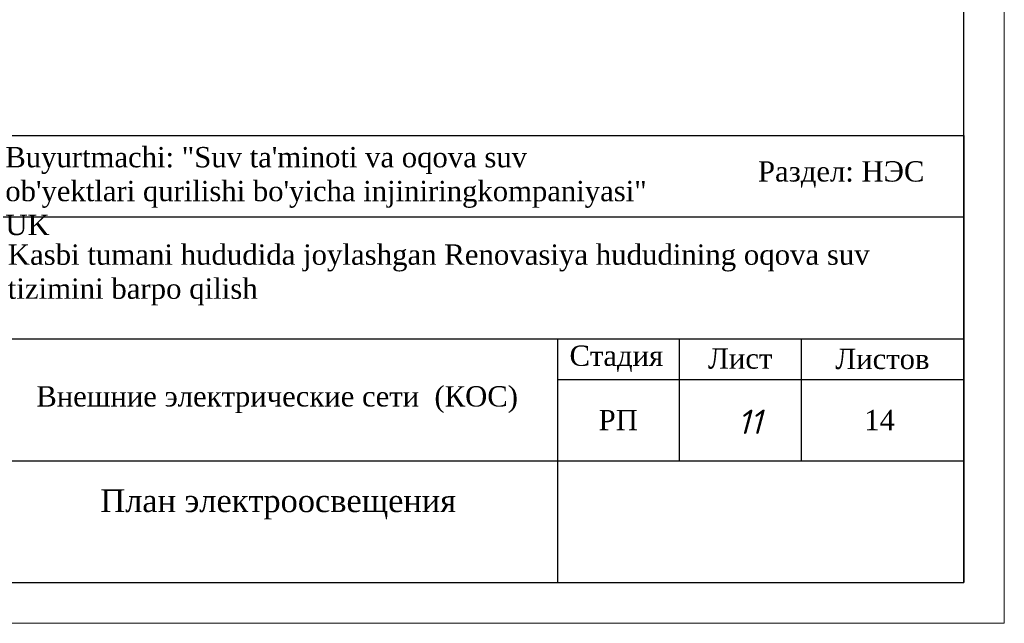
# Model space of a CAD drawing. Header units: metres. Extents: x 703615 to 712205, y 4306166 to 4311183.
# Tile 109 of 256: x 710651 to 710772, y 4306635 to 4306709. Entities that reach past the tile are written whole.
import ezdxf

# ---------------------------------------------------------------- set-up
doc = ezdxf.new("R2010")
doc.units = ezdxf.units.M
doc.header["$LTSCALE"] = 0.5
doc.linetypes.add('ACAD_ISO02W100', pattern=[15, 12, -3])
for name, color, linetype, lineweight in [('Графа', 7, 'Continuous', 30), ('ПЛАН', 250, 'Continuous', 30), ('Слой размерная', 7, 'Continuous', 13)]:
    doc.layers.add(name, color=color, linetype=linetype, lineweight=lineweight)
doc.layers.add('Таблицы', color=7, linetype='Continuous')
doc.layers.add('Титульный лист', color=7, linetype='Continuous')
doc.styles.add('Arial UPS', font='times.ttf', dxfattribs={"height": 2.5})
doc.styles.add('ISOCPEUR текстовый', font='isocpeur.ttf', dxfattribs={"width": 0.8, "oblique": 15})
doc.styles.get("Standard").update_dxf_attribs({"font": 'times.ttf'})
doc.styles.add('X_ISO', font='isocpeui.ttf')

# ---------------------------------------------------------------- blocks, each defined once
blk = doc.blocks.new('shtamp')
at = {"layer": 'Графа'}
for p, q in [((-958.64, -109.4), (-773.64, -109.4)), ((-773.64, -109.4), (-773.64, -164.4)), ((-893.64, -119.4), (-773.64, -119.4)), ((-958.64, -134.4), (-773.64, -134.4)), ((-823.64, -134.4), (-823.64, -164.4)), ((-808.64, -134.4), (-808.64, -149.4)), ((-793.64, -134.4), (-793.64, -149.4)), ((-823.64, -139.4), (-773.64, -139.4)), ((-893.64, -149.4), (-773.64, -149.4)), ((-958.64, -164.4), (-773.64, -164.4))]:
    blk.add_line(p, q, dxfattribs=at)
at = {"layer": 'Слой размерная', "color": 7, "linetype": 'Continuous', "lineweight": 20, "char_height": 2.5, "attachment_point": 5}
for s, insert, width in [('{\\fISOCPEUR|b1|i1|c204|p34;\\H0.8333x;\\C256; }Раздел: НЭС', (-789.38, -114.18), 21.2008), ('{\\fTimes New Roman|b0|i0|c204|p18;Стадия}', (-816.39, -136.85, -293.72), 20), ('{\\fTimes New Roman|b0|i0|c204|p18;Лист}', (-801.14, -136.85, -293.72), 15), ('{\\fTimes New Roman|b0|i0|c204|p18;Листов}', (-783.64, -136.9, -293.72), 20)]:
    blk.add_mtext(s, dxfattribs=dict(at, insert=insert, width=width))
at = {"layer": 'Слой размерная', "color": 7, "lineweight": 20, "char_height": 2.5, "width": 20, "attachment_point": 5}
for s, insert in [('14', (-783.99, -144.4, -293.72)), ('{\\fTimes New Roman|b0|i0|c204|p18;РП}', (-816.15, -144.4, -293.72))]:
    blk.add_mtext(s, dxfattribs=dict(at, insert=insert))
at = {"layer": 'Таблицы', "ltscale": 0.6, "insert": (-858.13, -141.89), "char_height": 2.5, "width": 68.985, "attachment_point": 5, "style": 'ISOCPEUR текстовый'}
blk.add_mtext('{\\fTimes New Roman|b0|i0|c204|p18;\\Q0;\\W1;\\C7;Внешние электрические сети\\fTimes New Roman|b0|i0|c0|p18; \\fTimes New Roman|b0|i0|c204|p18; (КОС)}', dxfattribs=at)
at = {"layer": 'Титульный лист', "linetype": 'Continuous', "ltscale": 1000, "char_height": 2.5, "attachment_point": 1, "style": 'Arial UPS'}
for s, insert, width in [('\\pxql;{\\C7;Buyurtmachi: "Suv ta\'minoti va oqova suv ob\'yektlari qurilishi bo\'yicha injiniringkompaniyasi" UK}', (-891.58, -110.81), 80.0407), ('\\pxql;{\\H1.00436x;\\C7;Kasbi tumani hududida joylashgan Renovasiya hududining oqova suv\\Ptizimini barpo\\C256; qilish}', (-891.28, -122.79), 134.0404)]:
    blk.add_mtext(s, dxfattribs=dict(at, insert=insert, width=width))

msp = doc.modelspace()

# ---------------------------------------------------------------- linework, layer by layer
at = {"color": 0, "linetype": 'ByBlock', "lineweight": 20, "elevation": 321.54}
msp.add_lwpolyline([(710772.49, 4306932.04), (710352.49, 4306932.04), (710352.49, 4306635.04), (710772.49, 4306635.04)], close=True, dxfattribs=at)
at = {"color": 0, "linetype": 'ByBlock', "lineweight": 30, "elevation": 321.54}
msp.add_lwpolyline([(710372.49, 4306640.04), (710767.49, 4306640.04), (710767.49, 4306927.04), (710372.49, 4306927.04)], close=True, dxfattribs=at)

# ---------------------------------------------------------------- block references
at = {"color": 1, "lineweight": 50}
msp.add_blockref('shtamp', (711541.13, 4306804.44, 321.54), dxfattribs=at)

# ---------------------------------------------------------------- texts
at = {"color": 1, "linetype": 'ACAD_ISO02W100', "lineweight": 5, "ltscale": 70, "insert": (710739.65, 4306661.33, 321.54), "char_height": 3, "width": 5.2983, "attachment_point": 1, "style": 'X_ISO'}
msp.add_mtext('{\\C256;11}', dxfattribs=at)
at = {"layer": 'ПЛАН', "color": 0, "lineweight": 15, "ltscale": 0.05, "insert": (710683.13, 4306651.52, 321.54), "char_height": 2.8, "width": 45.2384, "attachment_point": 2}
msp.add_mtext('{\\fTimes New Roman|b0|i0|c204|p18;\\C250;План электроосвещения}', dxfattribs=at)

doc.saveas('drawing.dxf')
